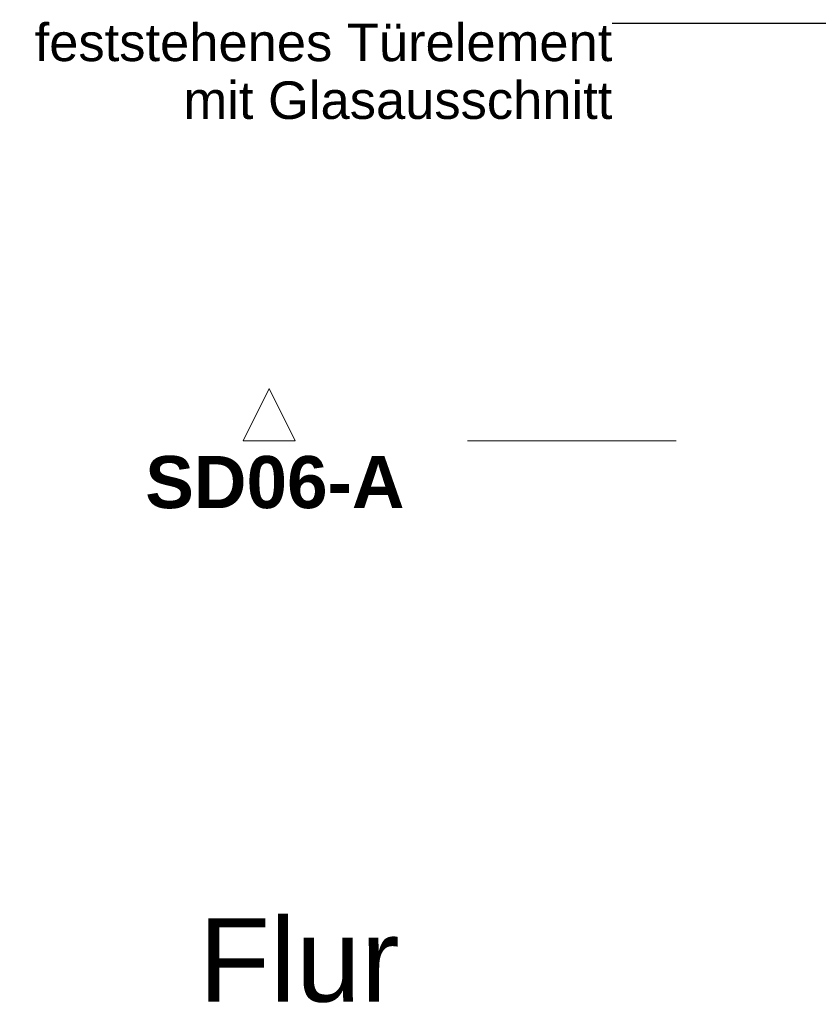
# Model space of a CAD drawing. Header units: metres. Extents: x -0.7 to 9.9, y -1.9 to 2.2.
# Tile 18 of 51: x -0.626 to -0.243, y 0.095 to 0.567. Entities that reach past the tile are written whole.
import ezdxf

# ---------------------------------------------------------------- set-up
doc = ezdxf.new("R2010")
doc.units = ezdxf.units.M
doc.header["$MEASUREMENT"] = 0
doc.linetypes.add('Schnittlinie', pattern=[0.06, 0.03, -0.015, 0, -0.015])
doc.linetypes.add('Wipeout_Contour', pattern=[1, 0, -1])
doc.layers.add('152 - Bemaßung_ Beschriftung.Ausbau', color=7, linetype='Continuous')
doc.layers.add('201 - Marker.Schnitt - versteckt Grundriss u. Detail SD', color=7, linetype='Continuous')
doc.styles.add('ERSTELLTER_STIL_1', font='txt')
doc.styles.add('ERSTELLTER_STIL_2', font='txt')
doc.dimstyles.new('ERSTELLTER_STIL__3', dxfattribs={"dimtxt": 0.18, "dimasz": 0.001824, "dimexe": 0.18, "dimexo": 0.0625, "dimgap": 0, "dimtad": 0, "dimtih": 1, "dimtoh": 1, "dimdec": 4, "dimzin": 0, "dimdsep": 46, "dimcen": 0.09, "dimadec": 0, "dimazin": 0, "dimtfac": 1, "dimtdec": 4, "dimtmove": 0, "dimatfit": 3, "dimldrblk": 'ARROWHEAD_11', "dimfxl": 1, "dimtolj": 1, "dimtzin": 0, "dimarcsym": 0})

# ---------------------------------------------------------------- blocks, each defined once
blk = doc.blocks.new('ARROWHEAD_11')
at = {"color": 0, "linetype": 'Continuous', "lineweight": 0}
blk.add_line((0, 0), (-1, 0), dxfattribs=at)
at = {"color": 0, "linetype": 'Continuous', "lineweight": 0, "const_width": 0.25, "flags": 128}
blk.add_lwpolyline([(-0.125, 0, 1), (0.125, 0, 1)], format="xyb", close=True, dxfattribs=at)

msp = doc.modelspace()

# ---------------------------------------------------------------- linework, layer by layer
at = {"layer": '201 - Marker.Schnitt - versteckt Grundriss u. Detail SD', "color": 7, "linetype": 'Schnittlinie', "lineweight": 13}
msp.add_line((0.48887, 0.3647), (-0.49363, 0.3647), dxfattribs=at)

# ---------------------------------------------------------------- texts
at = {"layer": '152 - Bemaßung_ Beschriftung.Ausbau', "color": 7, "linetype": 'Continuous', "lineweight": 9, "insert": (-0.34177, 0.56467), "char_height": 0.0180005, "attachment_point": 3, "line_spacing_factor": 0.923713, "style": 'ERSTELLTER_STIL_1'}
msp.add_mtext('\\A1;{\\pqr;\\fArial|b0|i0|c0|p38;f\\fArial|b0|i0|c0|p38;eststehenes Türelement\\P\\pqr;\\fArial|b0|i0|c0|p38;mit Glasausschnitt}', dxfattribs=at)
at = {"layer": '152 - Bemaßung_ Beschriftung.Ausbau', "color": 7, "linetype": 'Continuous', "lineweight": 9, "insert": (-0.53986, 0.09529), "char_height": 0.04, "attachment_point": 7, "style": 'ERSTELLTER_STIL_1'}
msp.add_mtext('\\A1;{\\pql;\\fArial|b0|i0|c0|p38;Flur}', dxfattribs=at)
at = {"layer": '201 - Marker.Schnitt - versteckt Grundriss u. Detail SD', "color": 7, "lineweight": 13, "insert": (-0.44131, 0.33204), "char_height": 0.025, "attachment_point": 9, "style": 'ERSTELLTER_STIL_2'}
msp.add_mtext('\\A1;{\\pqr;\\pt0;\\fArial|b1|i0|c0|p38;SD06-A}', dxfattribs=at)

# ---------------------------------------------------------------- leaders
at = {"layer": '152 - Bemaßung_ Beschriftung.Ausbau', "color": 7, "linetype": 'Continuous', "lineweight": 9, "annotation_type": 0, "has_hookline": 1, "hookline_direction": 1, "text_width": 0.27696}
msp.add_leader([(-0.01532, 0.52035), (-0.06375, 0.56467), (-0.34177, 0.56467)], dimstyle='ERSTELLTER_STIL__3', dxfattribs=at)

# ---------------------------------------------------------------- next in the draw order: wipeouts: each hides what was drawn before it
at = {"color": 254, "linetype": 'Wipeout_Contour', "lineweight": 0, "ltscale": 2.13372}
msp.add_wipeout([(-0.51863, 0.3647), (-0.49363, 0.3647), (-0.50613, 0.3897)], dxfattribs=at).dxf.layer = '201 - Marker.Schnitt - versteckt Grundriss u. Detail SD'

# ---------------------------------------------------------------- next in the draw order: linework, layer by layer
at = {"layer": '201 - Marker.Schnitt - versteckt Grundriss u. Detail SD', "color": 7, "linetype": 'Continuous', "lineweight": 13, "flags": 128}
msp.add_lwpolyline([(-0.51863, 0.3647), (-0.49363, 0.3647), (-0.50613, 0.3897)], close=True, dxfattribs=at)

doc.saveas('drawing.dxf')
